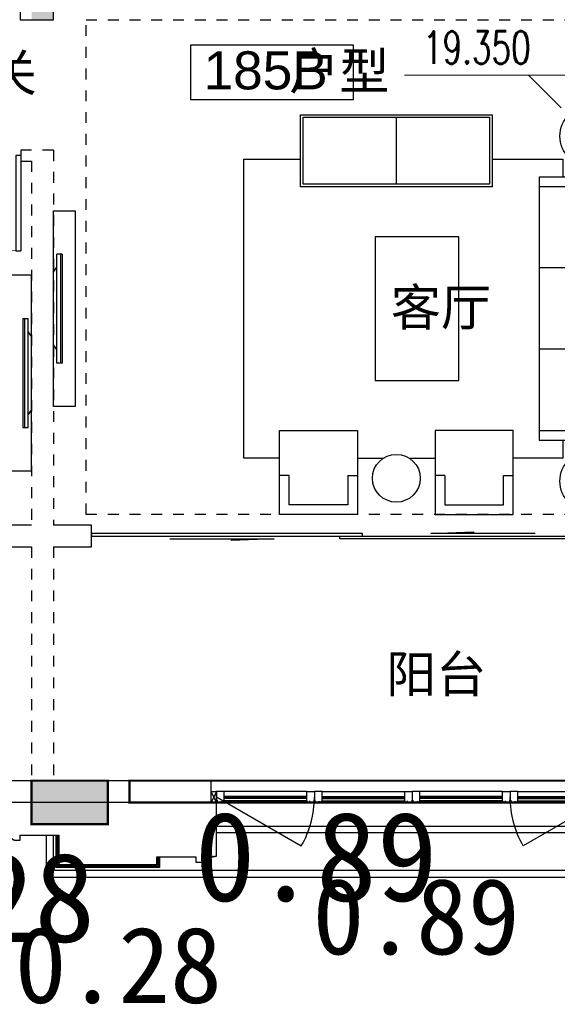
# Model space of a CAD drawing. Header units: millimetres. Extents: x 296296 to 297283, y 219875 to 220035.
# Tile 226 of 256: x 297175 to 297180, y 220001 to 220010. Entities that reach past the tile are written whole.
import ezdxf

# ---------------------------------------------------------------- set-up
doc = ezdxf.new("R2010")
doc.units = ezdxf.units.MM
for name, pattern in [('185洋房-中间套（报建版）-旧规$0$DASH', [0.35, 0.25, -0.1]), ('185洋房-中间套（报建版）-旧规$0$洋房户型$0$_DASH', [0.6, 0.4, -0.2]), ('CONTINOUS', [0])]:
    doc.linetypes.add(name, pattern=pattern)
doc.layers.add('$面积结果', color=7, linetype='Continuous')
for name, color, linetype, lineweight in [('A-注-房间名称.....ANNO-ROOM', 251, 'Continuous', 0), ('A-注-标高.........ANNO-HIGH', 251, 'Continuous', 0), ('面校面积', 1, 'CONTINOUS', 0), ('面积-基底-基底-1', 11, 'Continuous', 0)]:
    doc.layers.add(name, color=color, linetype=linetype, lineweight=lineweight)
doc.styles.add('_TCH_DIM', font='SIMPLEX', dxfattribs={"bigfont": 'GBCBIG'})
doc.styles.add('dw', font='simhei.ttf')
doc.styles.get("Standard").update_dxf_attribs({"font": 'arial.ttf'})

# ---------------------------------------------------------------- blocks, each defined once
blk = doc.blocks.new('wy53eu64i765i57i78i')
blk.add_hatch(color=253).paths.add_polyline_path([(969274.9, 179658.4), (969274.9, 179258.4), (969974.9, 179258.4), (969974.9, 179658.4)], flags=0)
at = {"color": 253}
blk.add_lwpolyline([(969274.9, 179658.4), (969274.9, 179258.4), (969974.9, 179258.4), (969974.9, 179658.4), (969274.9, 179658.4)], close=True, dxfattribs=at)
blk = doc.blocks.new('sayea5yuteaytuytrauyt')
h = blk.add_hatch()
h.set_pattern_fill('钢筋混凝土', color=253, scale=100)
h.set_pattern_definition([(45, (0, 0), (-176.776695, 176.776695), []), (50, (0, 0), (717.26018, -62.75213), [75, -825]), (355, (0, 0), (-138.75133, 752.19213), [60, -660]), (100.4514, (59.8, -5.2), (578.5094, 689.43954), [63.7402, -701.1421]), (46.1842, (0, 200), (1067.24105, -165.519), [112.5, -1237.5]), (96.6356, (88.9, 186.2), (934.6627, 974.1179), [95.6103, -1051.713]), (351.1842, (0, 200), (934.662, 974.1186), [90, -990]), (21, (100, 150), (596.90705, -402.6189), [75, -825]), (326, (100, 150), (243.31533, 725.15005), [60, -660]), (71.4514, (149.74, 116.45), (840.22263, 322.5305), [63.7402, -701.1421]), (37.5, (0, 0), (12.159855, 332.893854), [0, -652, 0, -670, 0, -662.5]), (7.5, (0, 0), (263.06954, 394.41171), [0, -382, 0, -637, 0, -252.5]), (327.5, (-223, 0), (533.822436, -22.55487), [0, -250, 0, -780, 0, -1035]), (317.5, (-323, 0), (583.18617, 100.10498), [0, -325, 0, -518, 0, -735])])
h.paths.add_polyline_path([(1007424.9, 89058.4), (1007424.9, 87258.4), (1007174.9, 87258.4), (1007174.9, 89058.4)])
h.paths.add_polyline_path([(1021574.9, 89058.4), (1021574.9, 87258.4), (1021324.9, 87258.4), (1021324.9, 89058.4)])
h.paths.add_polyline_path([(989374.9, 89058.4), (989374.9, 87258.4), (989124.9, 87258.4), (989124.9, 89058.4)])
h.paths.add_polyline_path([(1039624.9, 89058.4), (1039624.9, 87258.4), (1039374.9, 87258.4), (1039374.9, 89058.4)])
h.paths.add_polyline_path([(1014474.9, 87858.4), (1014474.9, 84858.4), (1014274.9, 84858.4), (1014274.9, 87858.4)])
h.paths.add_polyline_path([(1044574.9, 92958.4), (1044574.9, 91158.4), (1044374.9, 91158.4), (1044374.9, 92758.4), (1044074.9, 92758.4), (1044074.9, 92958.4)])
h.paths.add_polyline_path([(984374.9, 92758.4), (984374.9, 91158.4), (984174.9, 91158.4), (984174.9, 92958.4), (984674.9, 92958.4), (984674.9, 92758.4)])
h.paths.add_polyline_path([(1027974.9, 92758.4), (1027974.9, 91258.4), (1027774.9, 91258.4), (1027774.9, 92958.4), (1028324.9, 92958.4), (1028324.9, 92758.4)])
h.paths.add_polyline_path([(1000974.9, 92958.4), (1000974.9, 91258.4), (1000774.9, 91258.4), (1000774.9, 92758.4), (1000424.9, 92758.4), (1000424.9, 92958.4)])
h.paths.add_polyline_path([(1033174.9, 92958.4), (1033174.9, 91258.4), (1032974.9, 91258.4), (1032974.9, 92758.4), (1032624.9, 92758.4), (1032624.9, 92958.4)])
h.paths.add_polyline_path([(995774.9, 92758.4), (995774.9, 91258.4), (995574.9, 91258.4), (995574.9, 92958.4), (996124.9, 92958.4), (996124.9, 92758.4)])
h.paths.add_polyline_path([(1014874.9, 80258.4), (1014874.9, 80058.4), (1014274.9, 80058.4), (1014274.9, 81858.4), (1014474.9, 81858.4), (1014474.9, 80258.4)])
h.paths.add_polyline_path([(1046674.9, 92358.4), (1046674.9, 90658.4), (1046474.9, 90658.4), (1046474.9, 92158.4), (1046024.9, 92158.4), (1046024.9, 92358.4)])
h.paths.add_polyline_path([(982274.9, 92158.4), (982274.9, 90658.4), (982074.9, 90658.4), (982074.9, 92358.4), (982724.9, 92358.4), (982724.9, 92158.4)])
h.paths.add_polyline_path([(1042874.9, 80058.4), (1042874.9, 79458.4), (1042074.9, 79458.4), (1042074.9, 79658.4), (1042674.9, 79658.4), (1042674.9, 80258.4), (1043624.9, 80258.4), (1043624.9, 80058.4)])
h.paths.add_polyline_path([(1010674.9, 80058.4), (1010674.9, 79458.4), (1009874.9, 79458.4), (1009874.9, 79658.4), (1010474.9, 79658.4), (1010474.9, 80258.4), (1011424.9, 80258.4), (1011424.9, 80058.4)])
h.paths.add_polyline_path([(1018874.9, 79658.4), (1018874.9, 79458.4), (1018074.9, 79458.4), (1018074.9, 80058.4), (1017324.9, 80058.4), (1017324.9, 80258.4), (1018274.9, 80258.4), (1018274.9, 79658.4)])
h.paths.add_polyline_path([(986674.9, 79658.4), (986674.9, 79458.4), (985874.9, 79458.4), (985874.9, 80058.4), (985124.9, 80058.4), (985124.9, 80258.4), (986074.9, 80258.4), (986074.9, 79658.4)])
h.paths.add_polyline_path([(1016574.9, 92758.4), (1016574.9, 91158.4), (1016374.9, 91158.4), (1016374.9, 92158.4), (1016074.9, 92158.4), (1016074.9, 92358.4), (1016374.9, 92358.4), (1016374.9, 92958.4), (1016874.9, 92958.4), (1016874.9, 92758.4)])
h.paths.add_polyline_path([(1012374.9, 92158.4), (1012374.9, 91158.4), (1012174.9, 91158.4), (1012174.9, 92758.4), (1011874.9, 92758.4), (1011874.9, 92958.4), (1012374.9, 92958.4), (1012374.9, 92358.4), (1012674.9, 92358.4), (1012674.9, 92158.4)])
h.paths.add_polyline_path([(1031699.9, 87258.4), (1031699.9, 86658.4), (1029249.9, 86658.4), (1029249.9, 87258.4), (1029449.9, 87258.4), (1029449.9, 86858.4), (1031499.9, 86858.4), (1031499.9, 87258.4)])
h.paths.add_polyline_path([(999499.9, 87258.4), (999499.9, 86658.4), (997049.9, 86658.4), (997049.9, 87258.4), (997249.9, 87258.4), (997249.9, 86858.4), (999299.9, 86858.4), (999299.9, 87258.4)])
h.paths.add_polyline_path([(1029449.9, 89158.4), (1029449.9, 88743.4), (1029249.9, 88743.4), (1029249.9, 89358.4), (1031699.9, 89358.4), (1031699.9, 88743.4), (1031499.9, 88743.4), (1031499.9, 89158.4)])
h.paths.add_polyline_path([(999499.9, 89358.4), (999499.9, 88743.4), (999299.9, 88743.4), (999299.9, 89158.4), (997249.9, 89158.4), (997249.9, 88743.4), (997049.9, 88743.4), (997049.9, 89358.4)])
h.paths.add_polyline_path([(1026174.8, 92958.4), (1026174.8, 90058.4), (1025974.8, 90058.4), (1025974.8, 92758.4), (1025574.9, 92758.4), (1025574.9, 92958.4)])
h.paths.add_polyline_path([(1002774.9, 92758.4), (1002774.9, 90058.4), (1002574.9, 90058.4), (1002574.9, 92958.4), (1003174.9, 92958.4), (1003174.9, 92758.4)])
h.paths.add_polyline_path([(993974.9, 92958.4), (993974.9, 90058.4), (993774.9, 90058.4), (993774.9, 92758.4), (993374.9, 92758.4), (993374.9, 92958.4)])
h.paths.add_polyline_path([(1034974.9, 92758.4), (1034974.9, 90058.4), (1034774.9, 90058.4), (1034774.9, 92958.4), (1035374.9, 92958.4), (1035374.9, 92758.4)])
h.paths.add_polyline_path([(1046674.9, 83408.4), (1046674.9, 80058.4), (1046074.9, 80058.4), (1046074.9, 80258.4), (1046474.9, 80258.4), (1046474.9, 83408.4)])
h.paths.add_polyline_path([(982674.9, 80258.4), (982674.9, 80058.4), (982074.9, 80058.4), (982074.9, 83408.4), (982274.9, 83408.4), (982274.9, 80258.4)])
h.paths.add_polyline_path([(1001674.9, 89358.4), (1001674.9, 86658.4), (1001474.9, 86658.4), (1001474.9, 89158.4), (1000774.9, 89158.4), (1000774.9, 89358.4)])
h.paths.add_polyline_path([(1027274.9, 89158.4), (1027274.9, 86658.4), (1027074.9, 86658.4), (1027074.9, 89358.4), (1027974.9, 89358.4), (1027974.9, 89158.4)])
h.paths.add_polyline_path([(995074.9, 89158.4), (995074.9, 86658.4), (994874.9, 86658.4), (994874.9, 89358.4), (995774.9, 89358.4), (995774.9, 89158.4)])
h.paths.add_polyline_path([(1033874.9, 89358.4), (1033874.9, 86658.4), (1033674.9, 86658.4), (1033674.9, 89158.4), (1032974.9, 89158.4), (1032974.9, 89358.4)])
h.paths.add_polyline_path([(989374.9, 92958.4), (989374.9, 92158.4), (988974.9, 92158.4), (988974.9, 92958.4)])
h.paths.add_polyline_path([(1007574.9, 92958.4), (1007574.9, 92158.4), (1007174.9, 92158.4), (1007174.9, 92958.4)])
h.paths.add_polyline_path([(995074.9, 79658.4), (995074.9, 79258.4), (994374.9, 79258.4), (994374.9, 79658.4)])
h.paths.add_polyline_path([(1002174.9, 79658.4), (1002174.9, 79258.4), (1001474.9, 79258.4), (1001474.9, 79658.4)])
h.paths.add_polyline_path([(1027274.9, 79658.4), (1027274.9, 79258.4), (1026574.9, 79258.4), (1026574.9, 79658.4)])
h.paths.add_polyline_path([(1034374.9, 79658.4), (1034374.9, 79258.4), (1033674.9, 79258.4), (1033674.9, 79658.4)])
h.paths.add_polyline_path([(1039774.9, 92958.4), (1039774.9, 92158.4), (1039374.9, 92158.4), (1039374.9, 92958.4)])
h.paths.add_polyline_path([(1021574.9, 92958.4), (1021574.9, 92158.4), (1021174.9, 92158.4), (1021174.9, 92958.4)])
at = {"color": 253}
blk.add_lwpolyline([(1002174.9, 79658.4), (1002174.9, 79258.4), (1001474.9, 79258.4), (1001474.9, 79658.4), (1002174.9, 79658.4)], close=True, dxfattribs=at)
blk = doc.blocks.new('4uyh5uj6kj67j75rykjtuk7tsik76ykj')
at = {"color": 253}
blk.add_lwpolyline([(829435.4, 428423.8), (827935.4, 428423.8), (827935.4, 427923.8), (829435.4, 427923.8)], close=True, dxfattribs=at)
for s, height, p in [('户型', 337.59, (828842.9, 428017.5)), ('玄关', 337.59, (825601.5, 428000)), ('185B', 350, (828055.4, 428017.5)), ('客厅', 337.59, (829777.5, 425844.5)), ('阳台', 337.59, (829734.5, 422470.5))]:
    blk.add_text(s, height=height, dxfattribs=at).set_placement(p)
blk = doc.blocks.new('*U1185')
at = {"color": 253}
for p, q in [((81.7, 1227.3), (31.1, 1227.3)), ((31.1, 1110), (31.1, 1227.3)), ((64.7, 1227.3), (64.7, 227.3)), ((81.7, 1227.3), (81.7, 227.3)), ((0, 1063.1), (31.1, 1110)), ((31.1, 344.6), (31.1, 1110)), ((0, 391.5), (0, 1063.1)), ((0, 391.5), (31.1, 344.6)), ((31.1, 227.3), (31.1, 344.6)), ((81.7, 227.3), (31.1, 227.3))]:
    blk.add_line(p, q, dxfattribs=at)
blk.add_lwpolyline([(200, -172.7), (0, -172.7), (0, 1627.3), (200, 1627.3)], close=True, dxfattribs=at)
blk = doc.blocks.new('185洋房-中间套（报建版）-旧规$0$洋房户型$0$11Sofa_1_ICDA')
at = {"color": 253}
for p, q in [((-850, 1100), (-850, -1100)), ((0, 1100), (-850, 1100)), ((0, 1100), (0, -1100)), ((-80, 1020), (-850, 1020)), ((-80, -1020), (-80, 1020)), ((-80, 340), (-850, 340)), ((-80, -340), (-850, -340)), ((-850, -1020), (-80, -1020)), ((-850, -1100), (0, -1100))]:
    blk.add_line(p, q, dxfattribs=at)
blk = doc.blocks.new('185洋房-中间套（报建版）-旧规$0$洋房户型$0$11Sofa_4_ICDA')
at = {"color": 253}
for p, q in [((80, 325.5), (0, 325.5)), ((80, 325.5), (25.5, 325.5)), ((570.9, 325.5), (625.5, 325.5)), ((570.9, 325.5), (650.9, 325.5))]:
    blk.add_line(p, q, dxfattribs=at)
for points in [[(650.9, 0), (650.9, 700), (0, 700), (0, 0), (650.9, 0), (650.9, 325.5)], [(80, 325.5), (80, 80), (570.9, 80), (570.9, 325.5)], [(80, 325.5), (80, 80), (570.9, 80), (570.9, 325.5)]]:
    blk.add_lwpolyline(points, dxfattribs=at)
blk = doc.blocks.new('185洋房-中间套（报建版）-旧规$0$洋房户型$0$11Sofa_5_ICDA')
at = {"color": 253}
for points in [[(0, 0), (1600, 0), (1600, -600), (0, -600)], [(20, -20), (1580, -20), (1580, -580), (20, -580)]]:
    blk.add_lwpolyline(points, close=True, dxfattribs=at)
blk.add_lwpolyline([(800, -580), (800, -20)], dxfattribs=at)
blk = doc.blocks.new('*U1188')
at = {"color": 253}
for p, q in [((-425, 1246.5), (-425, 1639.2)), ((-228.6, 1442.9), (-621.4, 1442.9)), ((-2367.1, -1248.9), (-2148.7, -1248.9)), ((-1936.5, -1248.9), (-1718.1, -1248.9)), ((-425, -1246.5), (-425, -1639.2)), ((-228.6, -1442.9), (-621.4, -1442.9))]:
    blk.add_line(p, q, dxfattribs=at)
for points in [[(-3018.1, -1248.9), (-3318.1, -1248.9), (-3318.1, 1248.9), (-2842.6, 1248.9)], [(-1242.6, 1248.9), (-650, 1248.9), (-650, 1100)], [(-650, -1100), (-650, -1248.9), (-1067.1, -1248.9)]]:
    blk.add_lwpolyline(points, dxfattribs=at)
blk.add_lwpolyline([(-1519, -600), (-1519, 600), (-2219, 600), (-2219, -600)], close=True, dxfattribs=at)
for centre, radius in [((-425, 1442.9), 250), ((-425, 1442.9), 130.9), ((-425, 1442.9), 91.6), ((-2042.6, -1418.5), 200), ((-425, -1442.9), 250), ((-425, -1442.9), 130.9), ((-425, -1442.9), 91.6)]:
    blk.add_circle(centre, radius, dxfattribs=at)
for name, p in [('185洋房-中间套（报建版）-旧规$0$洋房户型$0$11Sofa_5_ICDA', (-2842.6, 1620)), ('185洋房-中间套（报建版）-旧规$0$洋房户型$0$11Sofa_1_ICDA', (0, 0)), ('185洋房-中间套（报建版）-旧规$0$洋房户型$0$11Sofa_4_ICDA', (-1718.1, -1720))]:
    blk.add_blockref(name, p, dxfattribs=at)
at = {"color": 253, "xscale": -1}
blk.add_blockref('185洋房-中间套（报建版）-旧规$0$洋房户型$0$11Sofa_4_ICDA', (-2367.1, -1720), dxfattribs=at)
blk = doc.blocks.new('185洋房-中间套（报建版）-旧规$0$洋房户型$0$$DORLIB2D$00000131')
at = {"color": 253, "lineweight": -2}
for p, q in [((0.15, 0.125), (0.2319, 0.1973)), ((0.2319, 0.1973), (0.2319, 0.125)), ((-0.5, 0.125), (-0.5, 0)), ((0.0192, 0.125), (-0.5, 0.125)), ((0.0192, 0), (0.0192, 0.125)), ((0.35, 0.125), (0.15, 0.125)), ((-0.5, 0), (0.0192, 0)), ((-0.024, 0), (0.5, 0)), ((-0.024, -0.125), (-0.024, 0)), ((0.5, 0), (0.5, -0.125)), ((-0.35, -0.125), (-0.15, -0.125)), ((-0.2319, -0.1973), (-0.2319, -0.125)), ((-0.15, -0.125), (-0.2319, -0.1973)), ((0.5, -0.125), (-0.024, -0.125))]:
    blk.add_line(p, q, dxfattribs=at)
blk = doc.blocks.new('185洋房-中间套（报建版）-旧规$0$洋房户型$0$$DorLib2D$00000001')
at = {"color": 253}
for p, q in [((0.45, 0.975), (0.5, 0.975)), ((0.45, 0), (0.45, 0.975)), ((0.5, 0), (0.5, 0.975)), ((0.5, 0), (0.45, 0))]:
    blk.add_line(p, q, dxfattribs=at)
at = {"color": 253, "lineweight": 13}
blk.add_arc((0.475, 0), 0.975, 91.4693, 180, dxfattribs=at)
blk = doc.blocks.new('185洋房-中间套（报建版）-旧规')
at = {"color": 253, "linetype": 'Continuous'}
for p, q in [((19500, 7100), (19500, 9800)), ((19194, 7300), (19194, 7100)), ((19194, 7100), (19500, 7100)), ((19300, 2450), (18950, 2450)), ((19850, 2450), (19500, 2450)), ((19850, 2250), (19850, 2450)), ((18950, 2250), (19300, 2250)), ((19500, 2250), (19850, 2250))]:
    blk.add_line(p, q, dxfattribs=at)
at = {"color": 253, "linetype": '185洋房-中间套（报建版）-旧规$0$DASH'}
for p, q in [((19500, 5900), (19200, 5900)), ((19200, 5900), (19200, 5800)), ((19500, 5900), (19500, 2450)), ((19200, 5800), (19300, 5800)), ((19300, 5800), (19300, 2450)), ((19300, 2250), (19300, 100)), ((19500, 2250), (19500, 100)), ((19500, 100), (19300, 100))]:
    blk.add_line(p, q, dxfattribs=at)
at = {"color": 253, "linetype": '185洋房-中间套（报建版）-旧规$0$洋房户型$0$_DASH', "ltscale": 0.5}
blk.add_lwpolyline([(19800, 7100), (24900, 7100), (24900, 2550), (19800, 2550)], close=True, dxfattribs=at)
at = {"color": 253, "xscale": 1.1, "yscale": 1.1, "zscale": 1.1}
blk.add_blockref('*U1188', (24900, 4442), dxfattribs=at)
at = {"color": 253}
for name, p, xscale, yscale, zscale, rotation in [('185洋房-中间套（报建版）-旧规$0$洋房户型$0$$DorLib2D$00000001', (18750, 5850), -900, 900, 100, 179.9999999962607), ('185洋房-中间套（报建版）-旧规$0$洋房户型$0$$DORLIB2D$00000131', (22250, 2350), -4800, -200, 200, 180)]:
    blk.add_blockref(name, p, dxfattribs=dict(at, xscale=xscale, yscale=yscale, zscale=zscale, rotation=rotation))
blk.add_blockref('*U1185', (19500, 3714.7), dxfattribs=at)
at = {"color": 253, "xscale": -1}
blk.add_blockref('*U1185', (19300, 3122.7), dxfattribs=at)
blk = doc.blocks.new('*U1435')
at = {"color": 253}
for points in [[(29632.7, 9049.6), (29632.7, 8999.6), (29682.7, 8999.6), (29682.7, 9002.6), (29689.7, 9002.6), (29689.7, 9005.6), (29692.7, 9005.6, 0.414214), (29699.7, 9012.6), (29699.7, 9015.6), (29706.7, 9015.6), (29706.7, 9018.6), (29747.7, 9018.6), (29747.7, 9023.6), (29757.7, 9023.6), (29757.7, 9033.6), (29762.7, 9033.6, 0.403991), (29782.7, 9054.6), (29792.7, 9054.6), (29792.7, 9052.1, 1), (29802.7, 9052.1), (29802.7, 9054.6), (29822.7, 9054.6), (29822.7, 9349.6)], [(30912.7, 9049.6), (30912.7, 8999.6), (30862.7, 8999.6), (30862.7, 9002.6), (30855.7, 9002.6), (30855.7, 9005.6), (30852.7, 9005.6, -0.414214), (30845.7, 9012.6), (30845.7, 9015.6), (30838.7, 9015.6), (30838.7, 9018.6), (30797.7, 9018.6), (30797.7, 9023.6), (30787.7, 9023.6), (30787.7, 9033.6), (30782.7, 9033.6, -0.403991), (30762.7, 9054.6), (30752.7, 9054.6), (30752.7, 9052.1, -1), (30742.7, 9052.1), (30742.7, 9054.6), (30722.7, 9054.6), (30722.7, 9349.6)]]:
    blk.add_lwpolyline(points, format="xyb", dxfattribs=at)
blk.add_lwpolyline([(30722.7, 9054.6), (29822.7, 9054.6)], dxfattribs=at)
blk = doc.blocks.new('*U1437')
at = {"color": 253}
for points in [[(7970, 815), (7970, 900), (7900, 900), (7900, 820), (7905, 820), (7905, 800), (7940, 800), (7940, 810), (7950, 810), (7950, 800), (7960, 800)], [(8730, 815), (8730, 900), (8800, 900), (8800, 820), (8795, 820), (8795, 800), (8760, 800), (8760, 810), (8750, 810), (8750, 800), (8740, 800)]]:
    blk.add_lwpolyline(points, close=True, dxfattribs=at)
for points in [[(7970, 900), (8730, 900)], [(7970, 855), (8730, 855)], [(7970, 845), (8730, 845)], [(7970, 835), (8730, 835)], [(7960, 800), (8740, 800)], [(7970, 815), (8730, 815)]]:
    blk.add_lwpolyline(points, dxfattribs=at)
blk = doc.blocks.new('185洋房外包（7F）-中间-报建版$0$seyesryhertyheryetrye')
at = {"color": 253}
blk.add_lwpolyline([(22072.7, 23949.6), (22022.7, 23949.6), (22022.7, 23849.6), (22072.7, 23849.6)], close=True, dxfattribs=at)
for points in [[(22022.7, 23849.6), (22072.7, 23949.6)], [(22022.7, 23949.6), (22072.7, 23849.6)]]:
    blk.add_lwpolyline(points, dxfattribs=at)
blk = doc.blocks.new('*U1442')
at = {"color": 253}
for points in [[(2264.9, 434.3), (2164.9, 434.3), (2164.9, 1384.3), (2464.9, 1384.3)], [(2264.9, 439.3), (2169.9, 439.3), (2169.9, 1379.3), (2464.9, 1379.3)], [(2264.9, 441.8), (2172.4, 441.8), (2172.4, 1376.8), (2464.9, 1376.8)], [(2264.9, 454.3), (2184.9, 454.3), (2184.9, 1364.3), (2464.9, 1364.3)], [(2264.9, 459.3), (2189.9, 459.3), (2189.9, 1359.3), (2464.9, 1359.3)]]:
    blk.add_lwpolyline(points, dxfattribs=at)
blk = doc.blocks.new('*U1448')
at = {"color": 253}
blk.add_lwpolyline([(0, 10), (0, -40), (50, -40), (50, -37), (57, -37), (57, -34), (60, -34, 0.414214), (67, -27), (67, -24), (74, -24), (74, -21), (115, -21), (115, -16), (125, -16), (125, -6), (130, -6, 0.403991), (150, 15), (160, 15), (160, 12.5, 1), (170, 12.5), (170, 15), (190, 15), (190, 610)], format="xyb", dxfattribs=at)
blk = doc.blocks.new('185洋房外包（7F）-中间-报建版')
at = {"color": 253, "linetype": 'Continuous'}
for p, q in [((16757.4, 10549.6), (14857.4, 10549.6)), ((16757.4, 10349.6), (16757.4, 10549.6)), ((16757.4, 10349.6), (14857.4, 10349.6))]:
    blk.add_line(p, q, dxfattribs=at)
at = {"color": 253}
for points in [[(28007.4, 10599.6), (24557.4, 10599.6), (24557.4, 9724.6), (15307.4, 9724.6), (15307.4, 10049.6)], [(28007.4, 10534.6), (24622.4, 10534.6), (24622.4, 9659.6), (15242.4, 9659.6), (15242.4, 10049.6)], [(20457.4, 10549.6), (16757.4, 10549.6)], [(20407.4, 10129.6), (16807.4, 10129.6)], [(20407.4, 10069.6), (16807.4, 10069.6)], [(14997.4, 10049.6), (15357.4, 10049.6), (15357.4, 9774.6), (16257.4, 9774.6), (16257.4, 9849.6), (16617.4, 9849.6)], [(15307.4, 9724.6), (15242.4, 9659.6)]]:
    blk.add_lwpolyline(points, dxfattribs=at)
for points in [[(16807.4, 10399.6), (17586.8, 9949.6, 0.131652), (17707.4, 10399.6)], [(20407.4, 10399.6), (19627.9, 9949.6, -0.131652), (19507.4, 10399.6)]]:
    blk.add_lwpolyline(points, format="xyb", dxfattribs=at)
for name, p in [('*U1448', (16617.4, 9839.6)), ('*U1437', (9807.4, 9549.6)), ('*U1437', (11607.4, 9549.6))]:
    blk.add_blockref(name, p, dxfattribs=at)
at = {"color": 253, "xscale": -1}
for name, p in [('185洋房外包（7F）-中间-报建版$0$seyesryhertyheryetrye', (38830.1, -13500)), ('*U1437', (25607.4, 9549.6)), ('*U1437', (27407.4, 9549.6)), ('*U1435', (44630.1, 1000))]:
    blk.add_blockref(name, p, dxfattribs=at)
at = {"color": 253, "rotation": 90}
blk.add_blockref('*U1442', (16716.6, 7584.7), dxfattribs=at)

msp = doc.modelspace()

# ---------------------------------------------------------------- block references
at = {"xscale": 0.001, "yscale": 0.001, "zscale": 0.001}
for name, p in [('wy53eu64i765i57i78i', (296205.9972, 219823.3273)), ('sayea5yuteaytuytrauyt', (296173.7972, 219923.3273)), ('4uyh5uj6kj67j75rykjtuk7tsik76ykj', (296348.7972, 219581.3273))]:
    msp.add_blockref(name, p, dxfattribs=at)

# ---------------------------------------------------------------- texts
at = {"layer": '$面积结果', "color": 5, "style": 'dw'}
for s, p in [('0.89', (297176.7707, 220001.8791)), ('0.28', (297173.622, 220001.5028))]:
    msp.add_text(s, height=0.82066, dxfattribs=at).set_placement(p)
at = {"layer": '面校面积', "color": 5, "style": 'dw'}
for s, p in [('0.89', (297177.855, 220001.3885)), ('0.28', (297175.1166, 220000.9413))]:
    msp.add_text(s, height=0.7, dxfattribs=at).set_placement(p)

# ---------------------------------------------------------------- next in the draw order: block references
at = {"xscale": 0.001, "yscale": 0.001, "zscale": 0.001}
msp.add_blockref('185洋房-中间套（报建版）-旧规', (297155.972, 220002.8858), dxfattribs=at)

# ---------------------------------------------------------------- next in the draw order: linework, layer by layer
at = {"layer": 'A-注-标高.........ANNO-HIGH'}
for p, q in [((297180.44, 220009.4762), (297178.7, 220009.4762)), ((297180.14, 220009.1762), (297179.84, 220009.4762))]:
    msp.add_line(p, q, dxfattribs=at)
at = {"layer": '面积-基底-基底-1', "color": 5, "const_width": 0.02}
for points in [[(297175.972, 220002.5858), (297175.271, 220002.5858), (297175.271, 220002.9858), (297175.972, 220002.9858)], [(297180.622, 220002.7858), (297176.172, 220002.7858), (297176.172, 220002.9858), (297180.622, 220002.9858)]]:
    msp.add_lwpolyline(points, close=True, dxfattribs=at)

# ---------------------------------------------------------------- next in the draw order: block references
at = {"xscale": 0.001, "yscale": 0.001, "zscale": 0.001}
msp.add_blockref('185洋房外包（7F）-中间-报建版', (297160.1647, 219992.4362), dxfattribs=at)

# ---------------------------------------------------------------- next in the draw order: texts
at = {"layer": 'A-注-房间名称.....ANNO-ROOM', "color": 7, "style": '_TCH_DIM', "width": 0.705882}
msp.add_text('19.350', height=0.2975, dxfattribs=at).set_placement((297178.87, 220009.5812))

doc.saveas('drawing.dxf')
